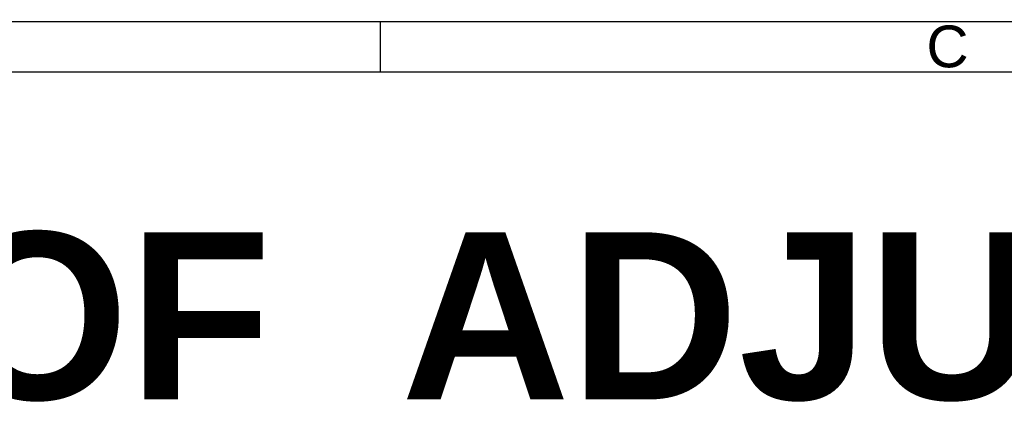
# Model space of a CAD drawing. Header units: millimetres. Extents: x 7 to 622, y 6 to 438.
# Tile 6 of 9: x 183 to 271, y 404 to 438. Entities that reach past the tile are written whole.
import ezdxf

# ---------------------------------------------------------------- set-up
doc = ezdxf.new("R2010")
doc.units = ezdxf.units.MM
doc.header["$LTSCALE"] = 1.5
doc.layers.add('Bordo (ISO)', color=7, linetype='Continuous', lineweight=25)
doc.layers.add('Simbolo (ISO)', color=7, linetype='Continuous', lineweight=25)
doc.styles.add('Miglioranzo', font='ARIAL.TTF')

# ---------------------------------------------------------------- blocks, each defined once
blk = doc.blocks.new('Bordi Bordo A3')
at = {"layer": 'Bordo (ISO)'}
for p, q in [((8, 292), (415, 292)), ((143.667, 292), (143.667, 289)), ((5, 289), (415, 289))]:
    blk.add_line(p, q, dxfattribs=at)
at = {"layer": 'Bordo (ISO)', "insert": (177.583, 290.5), "char_height": 2.5, "width": 6.08223, "attachment_point": 5, "style": 'Miglioranzo'}
blk.add_mtext('C', dxfattribs=at)

msp = doc.modelspace()

# ---------------------------------------------------------------- block references
at = {"xscale": 1.5, "yscale": 1.5, "zscale": 1.5}
msp.add_blockref('Bordi Bordo A3', (0, 0), dxfattribs=at)

# ---------------------------------------------------------------- texts
at = {"layer": 'Simbolo (ISO)', "insert": (81.178, 419.102), "char_height": 15, "width": 480.91461, "attachment_point": 1, "style": 'Miglioranzo'}
msp.add_mtext('{\\fArial|b1|i0;\\H15.0000;SCHEME OF  ADJUSTMENT FOR REI CM HINGE}', dxfattribs=at)

doc.saveas('drawing.dxf')
